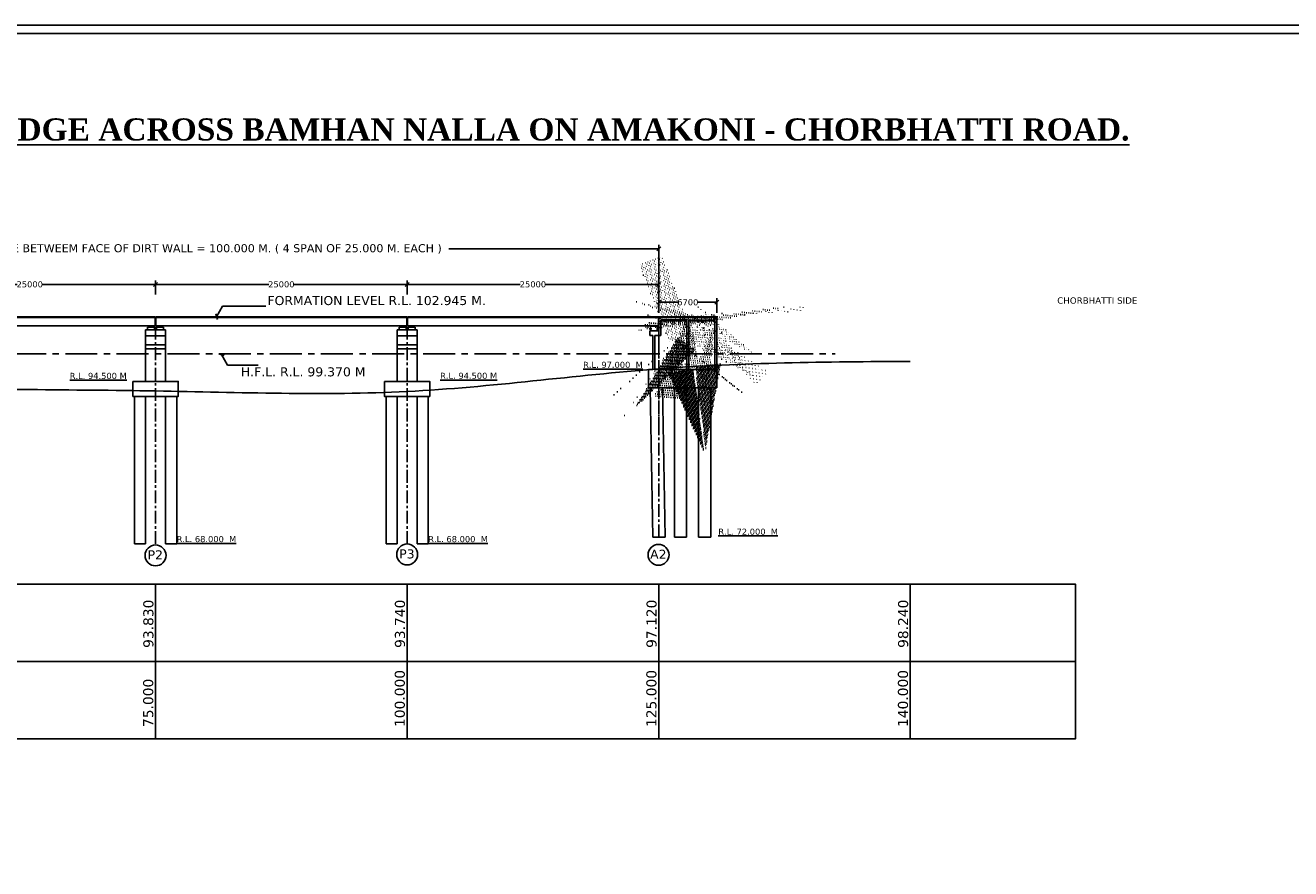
# Model space of a CAD drawing. Header units: millimetres. Extents: x -7746077780 to -3844657605, y -13315294818 to -6656873469.
# Tile 123 of 129: x -3871296012 to -3871233143, y -6657859235 to -6657817309. Entities that reach past the tile are written whole.
import ezdxf

# ---------------------------------------------------------------- set-up
doc = ezdxf.new("R2010")
doc.units = ezdxf.units.MM
doc.header["$MEASUREMENT"] = 0
doc.header["$PDMODE"] = 2
doc.linetypes.add('ACAD_ISO10W100', pattern=[18, 12, -3, 0, -3])
doc.linetypes.add('CENTER', pattern=[50.800000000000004, 31.75, -6.35, 6.35, -6.35])
for name, color, linetype in [('CHAINAGE', 7, 'Continuous'), ('H.F.L.', 7, 'Continuous'), ('SECTION', 7, 'Continuous'), ('TEX', 6, 'Continuous'), ('TEXT', 7, 'Continuous')]:
    doc.layers.add(name, color=color, linetype=linetype)
doc.styles.get("Standard").update_dxf_attribs({"font": 'verdana.ttf', "height": 250})
doc.dimstyles.new('ISO-25', dxfattribs={"dimtxt": 250, "dimasz": 200, "dimexe": 200, "dimexo": 200, "dimgap": 0.02, "dimtad": 0, "dimtih": 1, "dimtoh": 1, "dimdec": 0, "dimdsep": 46, "dimtxsty": 'Standard', "dimblk": 'OBLIQUE', "dimcen": 150, "dimclrd": 1, "dimclre": 1, "dimclrt": 1, "dimadec": 0, "dimazin": 0, "dimtfac": 1, "dimtdec": 0, "dimtmove": 2, "dimatfit": 3, "dimldrblk": 'OBLIQUE', "dimfxl": 0, "dimarcsym": 0})

# ---------------------------------------------------------------- blocks, each defined once
blk = doc.blocks.new('_Oblique')
at = {"color": 0, "linetype": 'ByBlock', "lineweight": -2}
blk.add_line((-0.5, -0.5), (0.5, 0.5), dxfattribs=at)
blk = doc.blocks.new('*D918')
at = {"layer": 'Defpoints', "color": 0, "ltscale": 30, "transparency": 16777216}
for p in [(-3871289547.136471, -6657830188.171091), (-3871302035.760707, -6657830891.451795), (-3871289547.136471, -6657830891.451795)]:
    blk.add_point(p, dxfattribs=at)
at = {"layer": 'TEX', "color": 1, "lineweight": -2, "ltscale": 30, "transparency": 16777216}
for p, q in [((-3871302035.760707, -6657830691.451795), (-3871302035.760707, -6657829988.171091)), ((-3871302035.760707, -6657830188.171091), (-3871296417.459187, -6657830188.171091)), ((-3871289547.136471, -6657830188.171091), (-3871295165.437991, -6657830188.171091)), ((-3871289547.136471, -6657830691.451795), (-3871289547.136471, -6657829988.171091))]:
    blk.add_line(p, q, dxfattribs=at)
at = {"layer": 'TEX', "color": 1, "lineweight": -2, "ltscale": 30, "transparency": 16777216, "xscale": 200, "yscale": 200, "zscale": 200, "rotation": 180}
blk.add_blockref('_Oblique', (-3871302035.760707, -6657830188.171091), dxfattribs=at)
at = {"layer": 'TEX', "color": 1, "lineweight": -2, "ltscale": 30, "transparency": 16777216, "xscale": 200, "yscale": 200, "zscale": 200}
blk.add_blockref('_Oblique', (-3871289547.136471, -6657830188.171091), dxfattribs=at)
at = {"layer": 'TEX', "color": 1, "ltscale": 30, "transparency": 16777216, "insert": (-3871295791.448589, -6657830188.171091), "char_height": 250, "width": 1322.603424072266, "attachment_point": 5}
blk.add_mtext('{\\H1.2x;25000}', dxfattribs=at)
blk = doc.blocks.new('*D919')
at = {"layer": 'Defpoints', "color": 0, "ltscale": 30, "transparency": 16777216}
for p in [(-3871277047.136471, -6657830188.171091), (-3871289535.760707, -6657830891.451795), (-3871277047.136471, -6657830891.451795)]:
    blk.add_point(p, dxfattribs=at)
at = {"layer": 'TEX', "color": 1, "lineweight": -2, "ltscale": 30, "transparency": 16777216}
for p, q in [((-3871289535.760707, -6657830691.451795), (-3871289535.760707, -6657829988.171091)), ((-3871289535.760707, -6657830188.171091), (-3871283917.459187, -6657830188.171091)), ((-3871277047.136471, -6657830188.171091), (-3871282665.437991, -6657830188.171091)), ((-3871277047.136471, -6657830691.451795), (-3871277047.136471, -6657829988.171091))]:
    blk.add_line(p, q, dxfattribs=at)
at = {"layer": 'TEX', "color": 1, "lineweight": -2, "ltscale": 30, "transparency": 16777216, "xscale": 200, "yscale": 200, "zscale": 200, "rotation": 180}
blk.add_blockref('_Oblique', (-3871289535.760707, -6657830188.171091), dxfattribs=at)
at = {"layer": 'TEX', "color": 1, "lineweight": -2, "ltscale": 30, "transparency": 16777216, "xscale": 200, "yscale": 200, "zscale": 200}
blk.add_blockref('_Oblique', (-3871277047.136471, -6657830188.171091), dxfattribs=at)
at = {"layer": 'TEX', "color": 1, "ltscale": 30, "transparency": 16777216, "insert": (-3871283291.448589, -6657830188.171091), "char_height": 250, "width": 2051.829537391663, "attachment_point": 5}
blk.add_mtext('{\\H1.2x;25000}', dxfattribs=at)
blk = doc.blocks.new('*D920')
at = {"layer": 'Defpoints', "color": 0, "ltscale": 30, "transparency": 16777216}
for p in [(-3871264547.136471, -6657830187.704114), (-3871277035.760707, -6657830890.984818), (-3871264547.136471, -6657830890.984818)]:
    blk.add_point(p, dxfattribs=at)
at = {"layer": 'TEX', "color": 1, "lineweight": -2, "ltscale": 30, "transparency": 16777216}
for p, q in [((-3871277035.760707, -6657830690.984818), (-3871277035.760707, -6657829987.704114)), ((-3871277035.760707, -6657830187.704114), (-3871271417.459187, -6657830187.704114)), ((-3871264547.136471, -6657830187.704114), (-3871270165.437992, -6657830187.704114)), ((-3871264547.136471, -6657830690.984818), (-3871264547.136471, -6657829987.704114))]:
    blk.add_line(p, q, dxfattribs=at)
at = {"layer": 'TEX', "color": 1, "lineweight": -2, "ltscale": 30, "transparency": 16777216, "xscale": 200, "yscale": 200, "zscale": 200, "rotation": 180}
blk.add_blockref('_Oblique', (-3871277035.760707, -6657830187.704114), dxfattribs=at)
at = {"layer": 'TEX', "color": 1, "lineweight": -2, "ltscale": 30, "transparency": 16777216, "xscale": 200, "yscale": 200, "zscale": 200}
blk.add_blockref('_Oblique', (-3871264547.136471, -6657830187.704114), dxfattribs=at)
at = {"layer": 'TEX', "color": 1, "ltscale": 30, "transparency": 16777216, "insert": (-3871270791.448589, -6657830187.704114), "char_height": 250, "width": 2544.935553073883, "attachment_point": 5}
blk.add_mtext('{\\H1.2x;25000}', dxfattribs=at)
blk = doc.blocks.new('*D921')
at = {"layer": 'Defpoints', "color": 0, "ltscale": 30, "transparency": 16777216}
for p in [(-3871261650.830725, -6657831078.058767), (-3871264540.760713, -6657831794.499219), (-3871261650.715039, -6657831794.032252)]:
    blk.add_point(p, dxfattribs=at)
at = {"layer": 'TEX', "color": 1, "lineweight": -2, "ltscale": 30, "transparency": 16777216}
for p, q in [((-3871264540.793029, -6657831594.499221), (-3871264540.908714, -6657830878.525737)), ((-3871261650.747355, -6657831594.032254), (-3871261650.86304, -6657830878.05877)), ((-3871264540.876399, -6657831078.525734), (-3871263593.120036, -6657831078.372598)), ((-3871261650.830725, -6657831078.058767), (-3871262598.587088, -6657831078.211904))]:
    blk.add_line(p, q, dxfattribs=at)
at = {"layer": 'TEX', "color": 1, "lineweight": -2, "ltscale": 30, "transparency": 16777216, "xscale": 200, "yscale": 200, "zscale": 200}
for p, rotation in [((-3871264540.876399, -6657831078.525734), 180.009257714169), ((-3871261650.830725, -6657831078.058767), 0.009257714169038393)]:
    blk.add_blockref('_Oblique', p, dxfattribs=dict(at, rotation=rotation))
at = {"layer": 'TEX', "color": 1, "ltscale": 30, "transparency": 16777216, "insert": (-3871263095.853562, -6657831078.292251), "char_height": 250, "width": 1521.250256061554, "attachment_point": 5}
blk.add_mtext('{\\H1.2x;6700}', dxfattribs=at)
blk = doc.blocks.new('*D923')
at = {"layer": 'Defpoints', "color": 0, "ltscale": 30, "transparency": 16777216}
for p in [(-3871264535.8994, -6657828426.225), (-3871314512.682287, -6657831794.265705), (-3871264535.883668, -6657831794.032251)]:
    blk.add_point(p, dxfattribs=at)
at = {"layer": 'TEX', "color": 1, "lineweight": -2, "ltscale": 30, "transparency": 16777216}
for p, q in [((-3871314512.683221, -6657831594.265705), (-3871314512.698953, -6657828226.458454)), ((-3871264535.884603, -6657831594.032251), (-3871264535.900334, -6657828226.225)), ((-3871314512.698019, -6657828426.458454), (-3871304071.934559, -6657828426.409683)), ((-3871264535.8994, -6657828426.225), (-3871274976.66286, -6657828426.273771))]:
    blk.add_line(p, q, dxfattribs=at)
at = {"layer": 'TEX', "color": 1, "lineweight": -2, "ltscale": 30, "transparency": 16777216, "xscale": 200, "yscale": 200, "zscale": 200}
for p, rotation in [((-3871314512.698019, -6657828426.458454), 180.0002676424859), ((-3871264535.8994, -6657828426.225), 0.0002676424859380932)]:
    blk.add_blockref('_Oblique', p, dxfattribs=dict(at, rotation=rotation))
at = {"layer": 'TEX', "color": 1, "ltscale": 30, "transparency": 16777216, "insert": (-3871289524.298709, -6657828426.341727), "char_height": 250, "width": 29570.217045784, "attachment_point": 5}
blk.add_mtext('{\\H1.6x;TOTAL LENGTH OF BRIDGE BETWEEM FACE OF DIRT WALL = 100.000 M. ( 4 SPAN OF 25.000 M. EACH )}', dxfattribs=at)

msp = doc.modelspace()

# ---------------------------------------------------------------- hatches: boundary and pattern name
at = {"linetype": 'Continuous', "ltscale": 0.05}
h = msp.add_hatch(dxfattribs=at)
h.set_pattern_fill('ANSI31', color=252, scale=100, style=0)
h.set_pattern_definition([(45, (55067.31771326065, -601416.5023603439), (-8.838834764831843, 8.838834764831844), [])])
h.paths.add_polyline_path([(-3871289635.773595, -6657832244.287977), (-3871289635.773595, -6657832319.287977), (-3871289810.773595, -6657832319.287975), (-3871289810.773595, -6657832244.287975)])
h.paths.add_polyline_path([(-3871289810.773595, -6657832319.287977), (-3871289885.773595, -6657832319.287977), (-3871289885.773595, -6657832244.287975), (-3871289810.773595, -6657832244.287975)])
h = msp.add_hatch(dxfattribs=at)
h.set_pattern_fill('ANSI31', color=252, scale=100, style=0)
h.set_pattern_definition([(45.00000000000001, (-1934757265.610693, -3329010796.571859), (-8.838834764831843, 8.838834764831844), [])])
h.paths.add_polyline_path([(-3871289445.747844, -6657832244.287977), (-3871289445.747844, -6657832319.287977), (-3871289270.747844, -6657832319.287975), (-3871289270.747844, -6657832244.287975)])
h.paths.add_polyline_path([(-3871289270.747844, -6657832319.287977), (-3871289195.747844, -6657832319.287977), (-3871289195.747844, -6657832244.287975), (-3871289270.747844, -6657832244.287975)])
h = msp.add_hatch(dxfattribs=at)
h.set_pattern_fill('ANSI31', color=252, scale=100, style=0)
h.set_pattern_definition([(45, (67567.31771326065, -601416.5022745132), (-8.838834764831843, 8.838834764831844), [])])
h.paths.add_polyline_path([(-3871277135.773595, -6657832244.287891), (-3871277135.773595, -6657832319.287891), (-3871277310.773595, -6657832319.287889), (-3871277310.773595, -6657832244.287889)])
h.paths.add_polyline_path([(-3871277310.773595, -6657832319.287891), (-3871277385.773595, -6657832319.287891), (-3871277385.773595, -6657832244.287889), (-3871277310.773595, -6657832244.287889)])
h = msp.add_hatch(dxfattribs=at)
h.set_pattern_fill('ANSI31', color=252, scale=100, style=0)
h.set_pattern_definition([(45.00000000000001, (-1934744765.610693, -3329010796.571774), (-8.838834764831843, 8.838834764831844), [])])
h.paths.add_polyline_path([(-3871276945.747844, -6657832244.287891), (-3871276945.747844, -6657832319.287891), (-3871276770.747844, -6657832319.287889), (-3871276770.747844, -6657832244.287889)])
h.paths.add_polyline_path([(-3871276770.747844, -6657832319.287891), (-3871276695.747844, -6657832319.287891), (-3871276695.747844, -6657832244.287889), (-3871276770.747844, -6657832244.287889)])
for points in [[(-3871264881.057907, -6657832244.054516), (-3871264781.057906, -6657832244.054515), (-3871264781.057907, -6657832266.054515), (-3871264881.057907, -6657832266.054515)], [(-3871264681.057906, -6657832244.054516), (-3871264781.057906, -6657832244.054515), (-3871264781.057906, -6657832266.054515), (-3871264681.057906, -6657832266.054515)]]:
    msp.add_hatch(color=251, dxfattribs=at).paths.add_polyline_path(points)
at = {"layer": 'TEX', "ltscale": 20}
h = msp.add_hatch(dxfattribs=at)
h.set_pattern_fill('AR-CONC', color=251, scale=15, style=0)
h.set_pattern_definition([(49.99999999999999, (779009.4870867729, -568276.0204896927), (107.589027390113, -9.412820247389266), [11.25, -123.75]), (355, (779009.4870867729, -568276.0204896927), (-20.81270004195, 112.8288200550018), [9, -99]), (100.45144446, (779018.4528388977, -568276.8048915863), (86.77632700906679, 103.4159986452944), [9.561028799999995, -105.1713168]), (46.18420000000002, (779009.4870867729, -568246.0204896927), (160.0861996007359, -24.82789211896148), [16.8749999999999, -185.6249999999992]), (96.63563548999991, (779022.8275985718, -568248.0894861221), (140.1992918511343, 146.1177901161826), [14.3415513, -157.7570639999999]), (351.1841639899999, (779009.4870867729, -568246.0204896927), (140.199291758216, 146.1177900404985), [13.5, -148.50000015]), (21, (779024.4870867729, -568253.5204896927), (89.53605781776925, -60.39283359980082), [11.25, -123.75]), (326.0000000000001, (779024.4870867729, -568253.5204896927), (36.49729978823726, 108.772506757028), [9, -99]), (71.45144474, (779031.9484248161, -568258.5532255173), (126.0333565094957, 48.37967292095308), [9.5610285, -105.1713168]), (37.50000000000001, (779009.4870867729, -568276.0204896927), (1.8239782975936, 49.93407807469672), [0, -97.8, 0, -100.5, 0, -99.375]), (7.499999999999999, (779009.4870867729, -568276.0204896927), (39.46043061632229, 59.16175678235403), [0, -57.3, 0, -95.55, 0, -37.875]), (327.5, (778976.0370869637, -568276.0204896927), (80.07336542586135, -3.383230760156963), [0, -37.5, 0, -117, 0, -155.25]), (317.5, (778961.0370869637, -568276.0204896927), (87.47792540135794, 15.01574734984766), [0, -48.75, 0, -77.69999999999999, 0, -110.25])])
h.paths.add_polyline_path([(-3871263143.420571, -6657831956.554972), (-3871263143.420572, -6657832008.564812), (-3871264430.883669, -6657832007.559892), (-3871264430.883669, -6657831957.559892)])
h = msp.add_hatch(dxfattribs=at)
h.set_pattern_fill('AR-CONC', color=251, scale=15, style=0)
h.set_pattern_definition([(49.99999999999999, (778221.5640778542, -568274.201546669), (107.589027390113, -9.412820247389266), [11.25, -123.75]), (355, (778221.5640778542, -568274.201546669), (-20.81270004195, 112.8288200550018), [9, -99]), (100.45144446, (778230.529829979, -568274.9859485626), (86.77632700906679, 103.4159986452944), [9.561028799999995, -105.1713168]), (46.18420000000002, (778221.5640778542, -568244.201546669), (160.0861996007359, -24.82789211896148), [16.8749999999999, -185.6249999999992]), (96.63563548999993, (778234.904589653, -568246.2705430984), (140.1992918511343, 146.1177901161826), [14.3415513, -157.7570639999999]), (351.1841639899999, (778221.5640778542, -568244.201546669), (140.199291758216, 146.1177900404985), [13.5, -148.50000015]), (21, (778236.5640778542, -568251.701546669), (89.53605781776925, -60.39283359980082), [11.25, -123.75]), (326.0000000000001, (778236.5640778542, -568251.701546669), (36.49729978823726, 108.772506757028), [9, -99]), (71.45144474, (778244.0254158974, -568256.7342824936), (126.0333565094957, 48.37967292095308), [9.5610285, -105.1713168]), (37.50000000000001, (778221.5640778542, -568274.201546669), (1.8239782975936, 49.93407807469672), [0, -97.8, 0, -100.5, 0, -99.375]), (7.499999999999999, (778221.5640778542, -568274.201546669), (39.46043061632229, 59.16175678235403), [0, -57.3, 0, -95.55, 0, -37.875]), (327.5, (778188.1140780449, -568274.201546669), (80.07336542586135, -3.383230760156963), [0, -37.5, 0, -117, 0, -155.25]), (317.5, (778173.1140780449, -568274.201546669), (87.47792540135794, 15.01574734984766), [0, -48.75, 0, -77.69999999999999, 0, -110.25])])
h.paths.add_polyline_path([(-3871262955.050804, -6657831959.679349), (-3871261750.739924, -6657831959.679289), (-3871261750.71504, -6657832006.55497), (-3871263043.420572, -6657832004.926927), (-3871263043.420572, -6657831956.568022)])

# ---------------------------------------------------------------- linework, layer by layer
at = {"color": 252, "linetype": 'Continuous', "ltscale": 0.05}
for p, q in [((-3871289557.136662, -6657831831.84087), (-3871299557.136635, -6657831831.840872)), ((-3871289557.136662, -6657831794.265708), (-3871299557.136634, -6657831794.265711)), ((-3871289557.136662, -6657832244.077454), (-3871289557.136662, -6657831794.265628)), ((-3871289557.136661, -6657832244.077411), (-3871289557.136661, -6657831794.265585)), ((-3871289557.136653, -6657832244.077422), (-3871289557.136652, -6657831794.265585)), ((-3871289557.136653, -6657832244.077465), (-3871289557.136652, -6657831794.265628)), ((-3871289557.136632, -6657832244.287865), (-3871289557.136632, -6657831794.265596)), ((-3871287057.136634, -6657831793.798764), (-3871289524.058228, -6657831793.79876)), ((-3871287057.136634, -6657831793.798766), (-3871289524.058228, -6657831793.798763)), ((-3871289524.058228, -6657832243.821033), (-3871289524.058228, -6657831793.798767)), ((-3871287057.136635, -6657831831.373925), (-3871289524.058228, -6657831833.610632)), ((-3871287057.136635, -6657831831.373927), (-3871289524.058228, -6657831833.610633)), ((-3871277057.136662, -6657831831.373925), (-3871287057.136635, -6657831831.373927)), ((-3871277057.136662, -6657831793.798763), (-3871287057.136634, -6657831793.798766)), ((-3871277057.136662, -6657832243.610509), (-3871277057.136662, -6657831793.798683)), ((-3871277057.136661, -6657832243.610466), (-3871277057.136661, -6657831793.79864)), ((-3871277057.136653, -6657832243.610477), (-3871277057.136652, -6657831793.79864)), ((-3871277057.136653, -6657832243.61052), (-3871277057.136652, -6657831793.798683)), ((-3871277057.136632, -6657832243.82092), (-3871277057.136632, -6657831793.798652)), ((-3871274557.136634, -6657831793.798678), (-3871277024.058228, -6657831793.798675)), ((-3871274557.136634, -6657831793.79868), (-3871277024.058228, -6657831793.798677)), ((-3871277024.058228, -6657832243.820948), (-3871277024.058228, -6657831793.798681)), ((-3871274557.136635, -6657831831.373839), (-3871277024.058228, -6657831833.610546)), ((-3871274557.136635, -6657831831.373841), (-3871277024.058228, -6657831833.610547)), ((-3871264557.136662, -6657831831.373839), (-3871274557.136635, -6657831831.373841)), ((-3871264557.136662, -6657831793.798677), (-3871274557.136634, -6657831793.79868)), ((-3871264557.136662, -6657832243.610423), (-3871264557.136662, -6657831793.798597)), ((-3871264557.136661, -6657832243.61038), (-3871264557.136661, -6657831793.798554)), ((-3871264557.136653, -6657832243.610392), (-3871264557.136652, -6657831793.798554)), ((-3871264557.136653, -6657832243.610435), (-3871264557.136652, -6657831793.798597)), ((-3871264557.136632, -6657832243.820834), (-3871264557.136632, -6657831793.798566)), ((-3871289557.136632, -6657832244.287977), (-3871299557.136634, -6657832244.287979)), ((-3871290040.760721, -6657833194.127866), (-3871290040.760721, -6657832444.127867)), ((-3871289040.760719, -6657832444.127867), (-3871290040.760721, -6657832444.127867)), ((-3871289040.760719, -6657832744.127868), (-3871290040.760721, -6657832744.127868)), ((-3871289215.760721, -6657832444.127867), (-3871289990.760721, -6657832444.127867)), ((-3871289585.760721, -6657832319.287975), (-3871289935.78647, -6657832319.287975)), ((-3871289935.78647, -6657832444.127867), (-3871289935.78647, -6657832319.287975)), ((-3871289885.773595, -6657832319.287975), (-3871289885.773595, -6657832244.287975)), ((-3871289885.773595, -6657832244.287975), (-3871289635.773595, -6657832244.287975)), ((-3871289635.773595, -6657832319.287977), (-3871289635.773595, -6657832244.287977)), ((-3871289585.760721, -6657832444.127867), (-3871289585.760721, -6657832319.287975)), ((-3871287057.136634, -6657832243.821034), (-3871289524.058228, -6657832243.821033)), ((-3871287057.136634, -6657832243.821033), (-3871289524.058228, -6657832243.821033)), ((-3871289495.760719, -6657832319.287975), (-3871289145.73497, -6657832319.287975)), ((-3871289495.760719, -6657832444.127867), (-3871289495.760719, -6657832319.287975)), ((-3871289445.747844, -6657832319.287977), (-3871289445.747844, -6657832244.287977)), ((-3871289195.747844, -6657832319.287975), (-3871289195.747844, -6657832244.287975)), ((-3871289145.73497, -6657832444.127867), (-3871289145.73497, -6657832319.287975)), ((-3871289040.760719, -6657833194.127867), (-3871289040.760719, -6657832444.127867)), ((-3871277057.136632, -6657832243.821033), (-3871287057.136634, -6657832243.821034)), ((-3871277540.760721, -6657833194.12778), (-3871277540.760721, -6657832444.127781)), ((-3871276540.760719, -6657832444.127781), (-3871277540.760721, -6657832444.127781)), ((-3871276540.760719, -6657832744.127782), (-3871277540.760721, -6657832744.127782)), ((-3871276715.760721, -6657832444.127781), (-3871277490.760721, -6657832444.127781)), ((-3871277085.760721, -6657832319.287889), (-3871277435.78647, -6657832319.287889)), ((-3871277435.78647, -6657832444.127781), (-3871277435.78647, -6657832319.287889)), ((-3871277385.773595, -6657832319.287889), (-3871277385.773595, -6657832244.287889)), ((-3871277385.773595, -6657832244.287889), (-3871277135.773595, -6657832244.287889)), ((-3871277135.773595, -6657832319.287891), (-3871277135.773595, -6657832244.287891)), ((-3871277085.760721, -6657832444.127781), (-3871277085.760721, -6657832319.287889)), ((-3871274557.136634, -6657832243.820949), (-3871277024.058228, -6657832243.820947)), ((-3871274557.136634, -6657832243.820947), (-3871277024.058228, -6657832243.820947)), ((-3871276995.760719, -6657832319.287889), (-3871276645.73497, -6657832319.287889)), ((-3871276995.760719, -6657832444.127781), (-3871276995.760719, -6657832319.287889)), ((-3871276945.747844, -6657832319.287891), (-3871276945.747844, -6657832244.287891)), ((-3871276695.747844, -6657832319.287889), (-3871276695.747844, -6657832244.287889)), ((-3871276645.73497, -6657832444.127781), (-3871276645.73497, -6657832319.287889)), ((-3871276540.760719, -6657833194.127781), (-3871276540.760719, -6657832444.127781)), ((-3871264557.136632, -6657832243.820947), (-3871274557.136634, -6657832243.820949)), ((-3871289040.760719, -6657833194.127868), (-3871290040.760721, -6657833194.127867)), ((-3871290040.760721, -6657833194.127867), (-3871290040.760721, -6657835010.174238)), ((-3871289040.760719, -6657833394.127867), (-3871290040.760721, -6657833394.127871)), ((-3871289040.760719, -6657833194.127868), (-3871289040.760719, -6657835010.174238)), ((-3871276540.760719, -6657833194.127782), (-3871277540.760721, -6657833194.127781)), ((-3871277540.760721, -6657833194.127781), (-3871277540.760721, -6657835010.174152)), ((-3871276540.760719, -6657833394.127781), (-3871277540.760721, -6657833394.127785)), ((-3871276540.760719, -6657833194.127782), (-3871276540.760719, -6657835010.174152)), ((-3871290590.760712, -6657835760.174237), (-3871290590.760712, -6657843093.507534)), ((-3871290040.760718, -6657835760.174237), (-3871290040.760718, -6657843093.507534)), ((-3871289040.760723, -6657835760.174237), (-3871289040.76072, -6657843093.507534)), ((-3871288490.760724, -6657835760.174237), (-3871288490.760719, -6657843093.507534)), ((-3871278090.760721, -6657835760.174151), (-3871278090.760712, -6657843093.507448)), ((-3871277540.760718, -6657835760.174151), (-3871277540.760718, -6657843093.507448)), ((-3871276540.760723, -6657835760.174151), (-3871276540.76072, -6657843093.507448)), ((-3871275990.760719, -6657835760.174238), (-3871275990.760719, -6657843093.507448))]:
    msp.add_line(p, q, dxfattribs=at)
at = {"color": 251}
for p, q in [((-3871264535.883668, -6657831794.032252), (-3871261650.71504, -6657831794.032252)), ((-3871264535.883668, -6657831831.611245), (-3871261650.71504, -6657831831.611245)), ((-3871264430.883669, -6657831956.369115), (-3871263143.420571, -6657831956.554972)), ((-3871264430.883669, -6657832006.554972), (-3871263143.420571, -6657832008.564812)), ((-3871263043.420572, -6657831956.568022), (-3871261750.71504, -6657831959.679349)), ((-3871263043.420572, -6657832004.926927), (-3871261750.71504, -6657832006.55497)), ((-3871261750.71504, -6657834426.840906), (-3871261750.71504, -6657831831.611245)), ((-3871261750.71504, -6657831949.340485), (-3871261750.71504, -6657831949.340487)), ((-3871261650.71504, -6657831794.032252), (-3871261650.71504, -6657831831.611245)), ((-3871261650.71504, -6657831794.032252), (-3871261650.71504, -6657835326.840909)), ((-3871264980.883668, -6657832724.03515), (-3871264980.883669, -6657832494.04159)), ((-3871264831.057905, -6657834426.840909), (-3871264831.057905, -6657832723.802833)), ((-3871264731.057907, -6657834426.840909), (-3871264731.057906, -6657832724.035149)), ((-3871265043.758182, -6657835326.84091), (-3871265043.758182, -6657834426.84091)), ((-3871261650.715041, -6657835326.840909), (-3871265043.758182, -6657835326.84091))]:
    msp.add_line(p, q, dxfattribs=at)
at = {"color": 251, "ltscale": 0.05}
for p, q in [((-3871264535.883668, -6657831831.611245), (-3871262855.050804, -6657831831.611244)), ((-3871264535.883667, -6657831831.611245), (-3871262855.050803, -6657831831.611244)), ((-3871264980.883669, -6657832494.04159), (-3871264535.883667, -6657832494.04159)), ((-3871264831.057905, -6657832724.03515), (-3871264980.883668, -6657832724.03515)), ((-3871264731.057906, -6657832724.035149), (-3871264430.883668, -6657832724.035149))]:
    msp.add_line(p, q, dxfattribs=at)
at = {"color": 251, "linetype": 'Continuous', "ltscale": 0.05}
for p, q in [((-3871264943.557906, -6657832266.054516), (-3871264618.557906, -6657832266.054516)), ((-3871264786.056465, -6657832244.287888), (-3871264886.056465, -6657832244.287888)), ((-3871264786.056465, -6657832244.287888), (-3871264686.056464, -6657832244.287888)), ((-3871264835.710677, -6657842759.465808), (-3871264960.509508, -6657835326.840911)), ((-3871264228.66554, -6657842759.465809), (-3871264348.103993, -6657835326.84091)), ((-3871263758.39153, -6657842759.465811), (-3871263758.391529, -6657835326.840909)), ((-3871263165.120544, -6657842759.46581), (-3871263165.120556, -6657835326.84091)), ((-3871262563.120555, -6657842759.465808), (-3871262563.120555, -6657835326.84091)), ((-3871261956.075419, -6657842759.46581), (-3871261950.715041, -6657835326.84091)), ((-3871264228.66554, -6657842759.465809), (-3871264841.071056, -6657842759.465808)), ((-3871263165.120556, -6657842759.46581), (-3871263758.39153, -6657842759.465811)), ((-3871261956.075419, -6657842759.46581), (-3871262568.480935, -6657842759.465809)), ((-3871290590.760712, -6657843093.507665), (-3871290040.760714, -6657843093.507666)), ((-3871289040.760717, -6657843093.507665), (-3871288490.760717, -6657843093.507666)), ((-3871278090.760712, -6657843093.507579), (-3871277540.760714, -6657843093.50758)), ((-3871276540.760717, -6657843093.507579), (-3871275990.760717, -6657843093.50758))]:
    msp.add_line(p, q, dxfattribs=at)
for points in [[(-3871290665.760726, -6657835010.174238), (-3871288415.760727, -6657835010.174238), (-3871288415.760727, -6657835760.174237), (-3871290665.760726, -6657835760.174237)], [(-3871278165.760726, -6657835010.174152), (-3871275915.760727, -6657835010.174152), (-3871275915.760727, -6657835760.174151), (-3871278165.760726, -6657835760.174151)]]:
    msp.add_lwpolyline(points, close=True, dxfattribs=at)
at = {"layer": 'H.F.L.', "color": 1, "linetype": 'CENTER', "ltscale": 50}
msp.add_line((-3871327040.760705, -6657833636.840909), (-3871255783.212763, -6657833636.840909), dxfattribs=at)
at = {"layer": 'SECTION', "color": 6, "ltscale": 20}
for centre in [(-3871289540.760701, -6657843660.759216), (-3871277040.760713, -6657843612.818116), (-3871264549.995871, -6657843632.532315)]:
    msp.add_circle(centre, 519.3107600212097, dxfattribs=at)
at = {"layer": 'TEX', "color": 4, "linetype": 'CENTER', "ltscale": 20}
for p, q in [((-3871289540.760701, -6657843093.507442), (-3871289540.760714, -6657831794.03221)), ((-3871289540.760701, -6657843093.507578), (-3871289540.760714, -6657831794.032346)), ((-3871289540.760702, -6657843093.507535), (-3871289540.760714, -6657831794.032346)), ((-3871289540.760713, -6657843093.507442), (-3871289540.760713, -6657831794.03221)), ((-3871289540.760713, -6657843093.507578), (-3871289540.760713, -6657831794.032346)), ((-3871289540.760713, -6657843093.507535), (-3871289540.760713, -6657831794.032346)), ((-3871277040.760701, -6657843093.507357), (-3871277040.760714, -6657831794.032125)), ((-3871277040.760701, -6657843093.507492), (-3871277040.760714, -6657831794.03226)), ((-3871277040.760702, -6657843093.507449), (-3871277040.760714, -6657831794.03226)), ((-3871277040.760713, -6657843093.507357), (-3871277040.760713, -6657831794.032125)), ((-3871277040.760713, -6657843093.507492), (-3871277040.760713, -6657831794.03226)), ((-3871277040.760713, -6657843093.507449), (-3871277040.760713, -6657831794.03226)), ((-3871264540.760739, -6657842759.465792), (-3871264540.760714, -6657831794.03226)), ((-3871264540.760732, -6657842759.465808), (-3871264540.760713, -6657831794.03226)), ((-3871264540.76072, -6657842759.465808), (-3871264540.760714, -6657831794.03226))]:
    msp.add_line(p, q, dxfattribs=at)
at = {"layer": 'TEX', "color": 4, "linetype": 'ACAD_ISO10W100', "ltscale": 40}
msp.add_line((-3871264540.760713, -6657831794.03226), (-3871264540.760713, -6657837345.23415), dxfattribs=at)
at = {"layer": 'TEX', "color": 251, "ltscale": 20}
for p, q in [((-3871264535.883668, -6657831794.032251), (-3871264535.883667, -6657832494.041595)), ((-3871264535.883668, -6657831794.032252), (-3871264535.882228, -6657832494.274961)), ((-3871264430.883668, -6657832724.035149), (-3871264430.883669, -6657831956.369115)), ((-3871263143.42057, -6657834426.840908), (-3871263143.420572, -6657831956.554972)), ((-3871263043.420571, -6657834426.840908), (-3871263043.420572, -6657831956.554972)), ((-3871264943.557907, -6657832494.041589), (-3871264943.557906, -6657832266.041588)), ((-3871264943.557906, -6657832494.054517), (-3871264943.557906, -6657832266.054516)), ((-3871264618.557906, -6657832494.054516), (-3871264618.557906, -6657832266.054515)), ((-3871264618.557906, -6657832494.054517), (-3871264618.557906, -6657832266.054516)), ((-3871265043.758182, -6657834426.84091), (-3871264831.057906, -6657834426.84091)), ((-3871261650.715041, -6657834426.840907), (-3871264731.057907, -6657834426.84091))]:
    msp.add_line(p, q, dxfattribs=at)
at = {"layer": 'TEX', "color": 3, "ltscale": 20}
for p, q in [((-3871289540.760705, -6657845093.507536), (-3871289540.760705, -6657852775.990795)), ((-3871289540.760705, -6657845093.507547), (-3871289540.760705, -6657852775.990807)), ((-3871277040.760705, -6657845093.507547), (-3871277040.760705, -6657852775.990807)), ((-3871277040.760705, -6657845093.507559), (-3871277040.760705, -6657852775.990818)), ((-3871264540.760705, -6657845093.507542), (-3871264540.760705, -6657852775.990801)), ((-3871264540.760705, -6657845093.507553), (-3871264540.760705, -6657852775.990812)), ((-3871264540.760705, -6657845093.507553), (-3871264540.760705, -6657852775.990812)), ((-3871264540.760705, -6657845093.507565), (-3871264540.760705, -6657852775.990824)), ((-3871252040.760705, -6657845093.507547), (-3871252040.760705, -6657852775.990807)), ((-3871252040.760705, -6657845093.507559), (-3871252040.760705, -6657852775.990818)), ((-3871243830.853715, -6657845093.507559), (-3871243830.853715, -6657852775.990818)), ((-3871243830.853715, -6657845093.50757), (-3871243830.853715, -6657852775.990829)), ((-3871280017.925222, -6657848934.7492), (-3871343702.682287, -6657848934.7492)), ((-3871283307.925221, -6657848934.7492), (-3871243830.853715, -6657848934.749188))]:
    msp.add_line(p, q, dxfattribs=at)
at = {"layer": 'TEX', "color": 7, "ltscale": 30}
for points in [[(-3871201363.69097, -6657900618.349594), (-3871350021.212526, -6657900618.349594), (-3871350021.212526, -6657817308.787552), (-3871201363.69097, -6657817308.787552)], [(-3871201573.69097, -6657900438.349594), (-3871349784.811294, -6657900438.349594), (-3871349784.811294, -6657817718.349594), (-3871201573.69097, -6657817718.349594)]]:
    msp.add_lwpolyline(points, close=True, dxfattribs=at)
at = {"layer": 'TEX', "color": 3, "ltscale": 20}
for points in [[(-3871343702.682287, -6657852775.990795), (-3871243830.853715, -6657852775.990814), (-3871243830.853715, -6657845093.507563), (-3871343702.682287, -6657845093.507579)], [(-3871243830.853715, -6657852775.990814), (-3871243830.853715, -6657852775.990814), (-3871243830.853715, -6657845093.507563), (-3871243830.853715, -6657845093.507563)]]:
    msp.add_lwpolyline(points, close=True, dxfattribs=at)
at = {"layer": 'TEX', "color": 3, "ltscale": 30}
msp.add_spline([(-3871327040.760705, -6657833636.840909), (-3871314540.760705, -6657834270.174219), (-3871302040.760705, -6657835243.507572), (-3871289540.760705, -6657835483.507536), (-3871277040.760705, -6657835513.507568), (-3871264540.760705, -6657834386.840899), (-3871252040.760705, -6657834013.507547)], degree=3, dxfattribs=at)

# ---------------------------------------------------------------- texts
at = {"layer": 'CHAINAGE', "color": 241}
for s, p in [('93.830', (-3871289649.410718, -6657848259.576982)), ('93.740', (-3871277149.410718, -6657848259.576996)), ('97.120', (-3871264649.410718, -6657848259.577007)), ('98.240', (-3871252149.410718, -6657848259.577002))]:
    msp.add_text(s, height=499.9999999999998, rotation=90, dxfattribs=at).set_placement(p)
at = {"layer": 'CHAINAGE', "color": 241, "char_height": 499.9999999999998, "width": 2468.374999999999, "attachment_point": 7, "rotation": 90}
for s, insert in [('100.000', (-3871277148.020158, -6657852190.836761)), ('125.000', (-3871264648.020158, -6657852190.836773)), ('140.000', (-3871252148.020158, -6657852190.836767)), ('75.000', (-3871289648.020158, -6657852190.836747))]:
    msp.add_mtext(s, dxfattribs=dict(at, insert=insert))
at = {"layer": 'SECTION', "color": 6, "ltscale": 20, "char_height": 450, "width": 1535.994933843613}
for s, insert, attachment_point in [('P2', (-3871289936.652742, -6657843407.808126), 1), ('P3', (-3871277436.652754, -6657843359.867026), 1), ('A2', (-3871264154.10383, -6657843379.581225), 3)]:
    msp.add_mtext(s, dxfattribs=dict(at, insert=insert, attachment_point=attachment_point))
at = {"layer": 'TEX', "insert": (-3871327051.057135, -6657821935.761861), "char_height": 1100, "width": 146125.5115191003, "attachment_point": 1}
msp.add_mtext('{\\fTimes New Roman|b1|i0|c0|p18;\\LCONSTRUCTION OF HIGH LEVEL BRIDGE ACROSS BAMHAN NALLA ON AMAKONI - CHORBHATTI ROAD.}', dxfattribs=at)
at = {"layer": 'TEXT', "color": 6, "attachment_point": 2}
for s, insert, char_height, width in [('FORMATION LEVEL R.L. 102.945 M.', (-3871278555.651263, -6657830765.062377), 450, 12397.14888097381), ('{\\LR.L. 97.000  M}', (-3871266816.390273, -6657834036.398152), 300, 10799.796427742), ('{\\LR.L. 94.500 M}', (-3871292389.801779, -6657834584.803885), 300, 10799.796427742), ('H.F.L. R.L. 99.370 M', (-3871282206.458456, -6657834310.30787), 450, 10799.796427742), ('{\\LR.L. 94.500 M}', (-3871273985.505291, -6657834581.266007), 300, 10799.796427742), ('{\\LR.L. 68.000  M}', (-3871287012.682313, -6657842700.759227), 300, 10799.796427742), ('{\\LR.L. 68.000  M}', (-3871274512.682313, -6657842700.759141), 300, 10799.796427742), ('{\\LR.L. 72.000  M}', (-3871260099.176407, -6657842332.026026), 300, 10799.796427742)]:
    msp.add_mtext(s, dxfattribs=dict(at, insert=insert, char_height=char_height, width=width))
at = {"layer": 'TEXT', "color": 191, "lineweight": 30, "insert": (-3871240759.703433, -6657830833.63219), "char_height": 314.9999999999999, "width": 5735.678864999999, "attachment_point": 3}
msp.add_mtext('CHORBHATTI SIDE', dxfattribs=at)

# ---------------------------------------------------------------- dimensions: what is measured, and where the dimension line sits
at = {"layer": 'TEX', "color": 3, "ltscale": 30}
for p1, p2, distance, text, picture, middle in [((-3871314512.682287, -6657831794.265705), (-3871264535.883668, -6657831794.032251), 3367.8072510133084, '{\\H1.6x;TOTAL LENGTH OF BRIDGE BETWEEM FACE OF DIRT WALL = 100.000 M. ( 4 SPAN OF 25.000 M. EACH )}', '*D923', (-3871289524.298709, -6657828426.341727)), ((-3871264540.760714, -6657831794.499219), (-3871261650.71504, -6657831794.032252), 715.9734943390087, '{\\H1.2x;6700}', '*D921', (-3871263095.853562, -6657831078.292251))]:
    dim = msp.add_aligned_dim(p1=p1, p2=p2, distance=distance, text=text, dimstyle='ISO-25', override={"dimfxl": 240}, dxfattribs=at)
    dim.commit()
    dim.dimension.update_dxf_attribs({"geometry": picture, "text_midpoint": middle})
for base, p1, p2, picture, middle in [((-3871289547.136471, -6657830188.171091), (-3871302035.760707, -6657830891.451795), (-3871289547.136471, -6657830891.451795), '*D918', (-3871295791.448589, -6657830188.171091)), ((-3871277047.136471, -6657830188.171091), (-3871289535.760707, -6657830891.451795), (-3871277047.136471, -6657830891.451795), '*D919', (-3871283291.448589, -6657830188.171091)), ((-3871264547.136471, -6657830187.704114), (-3871277035.760707, -6657830890.984818), (-3871264547.136471, -6657830890.984818), '*D920', (-3871270791.448589, -6657830187.704114))]:
    dim = msp.add_linear_dim(base=base, p1=p1, p2=p2, text='{\\H1.2x;25000}', dimstyle='ISO-25', override={"dimfxl": 240}, dxfattribs=at)
    dim.commit()
    dim.dimension.update_dxf_attribs({"geometry": picture, "text_midpoint": middle})

# ---------------------------------------------------------------- leaders
at = {"layer": 'TEX', "ltscale": 20}
for points in [[(-3871286505.585723, -6657831793.798766), (-3871286211.40866, -6657831263.208669), (-3871284067.204579, -6657831263.208669)], [(-3871286260.602069, -6657833676.427568), (-3871285966.425005, -6657834207.017666), (-3871284440.602069, -6657834207.017666)]]:
    msp.add_leader(points, dimstyle='ISO-25', override={"dimgap": 0.02, "dimtad": 0}, dxfattribs=at)

doc.saveas('drawing.dxf')
